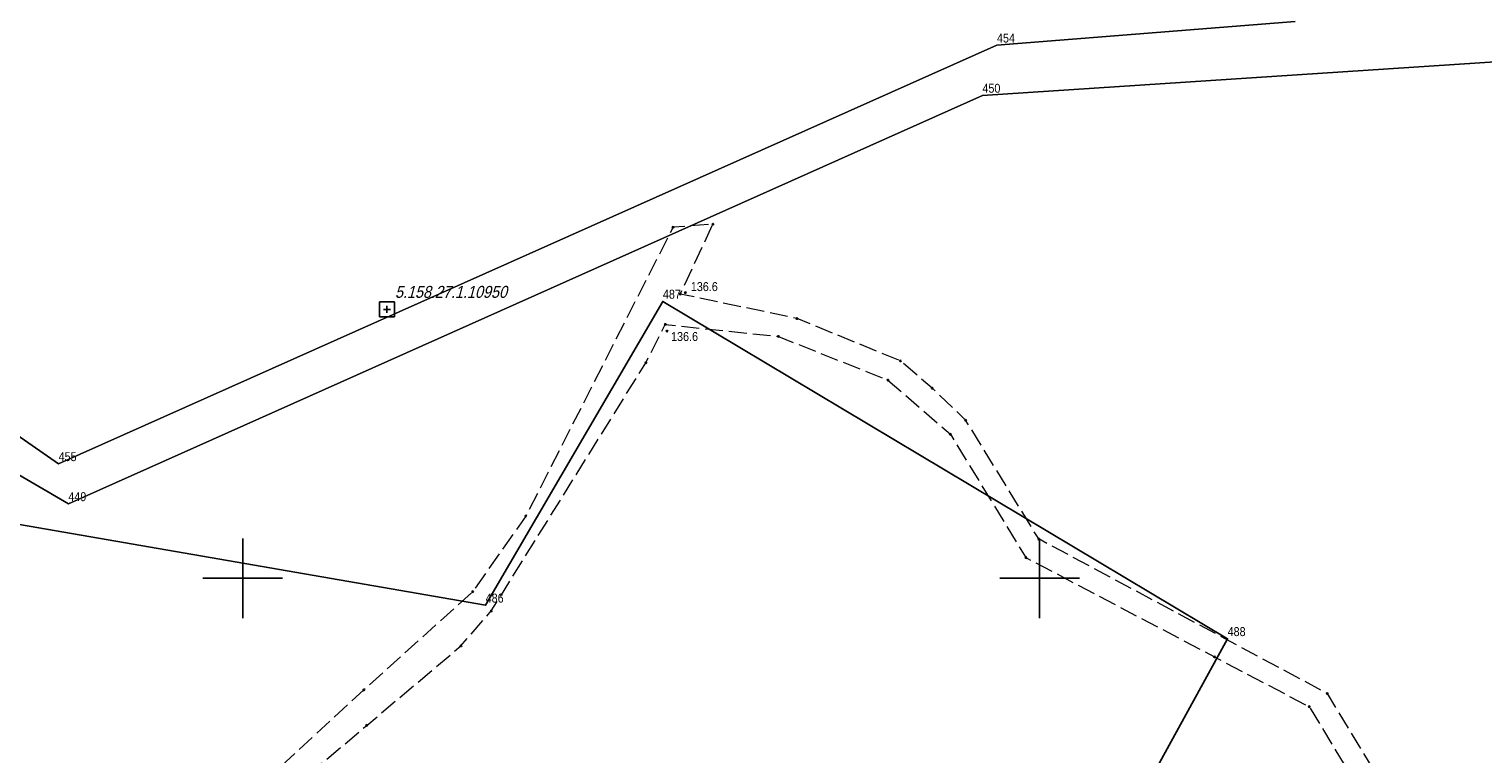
# Model space of a CAD drawing. Header units: metres. Extents: x 5548743 to 5556416, y 5707500 to 5714000.
# Tile 101 of 244: x 5552573 to 5552756, y 5711278 to 5711369. Entities that reach past the tile are written whole.
import ezdxf
from ezdxf.enums import TextEntityAlignment as Align

# ---------------------------------------------------------------- set-up
doc = ezdxf.new("R2010")
doc.units = ezdxf.units.M
doc.linetypes.add('2.25_0.75', pattern=[3, 2.25, -0.75])
doc.linetypes.add('219-1000', pattern=[0])
doc.layers.get('0').update_dxf_attribs({"color": 2, "lineweight": 5})
doc.styles.get("Standard").update_dxf_attribs({"font": 'Working1250', "width": 0.75})

# ---------------------------------------------------------------- blocks, each defined once
blk = doc.blocks.new('203')
at = {"linetype": 'Continuous', "lineweight": 0}
h = blk.add_hatch(color=0, dxfattribs=at)
edge = h.paths.add_edge_path()
edge.add_arc((0, 0), 0.09, 0, 360)
blk = doc.blocks.new('PW01')
at = {"linetype": 'Continuous', "lineweight": 13}
h = blk.add_hatch(color=0, dxfattribs=at)
edge = h.paths.add_edge_path()
edge.add_arc((0, 0), 0.18, 0, 360)
blk = doc.blocks.new('PIKIETAW1891')
at = {"color": 0}
blk.add_circle((0, 0), 0.09, dxfattribs=at)
blk = doc.blocks.new('OSSP')
at = {"color": 0}
for p, q in [((-0.939, 0.938), (-0.939, -0.938)), ((-0.939, 0.938), (-0.939, -0.938)), ((0.936, 0.938), (-0.939, 0.938)), ((0.936, 0.938), (-0.939, 0.938)), ((0.45, 0), (-0.45, 0)), ((0.45, 0), (-0.45, 0)), ((0, -0.45), (0, 0.45)), ((0, -0.45), (0, 0.45)), ((0.936, -0.938), (0.936, 0.938)), ((0.936, -0.938), (0.936, 0.938)), ((-0.939, -0.938), (0.936, -0.938)), ((-0.939, -0.938), (0.936, -0.938))]:
    blk.add_line(p, q, dxfattribs=at)
blk = doc.blocks.new('RAMKA1000K')
at = {"color": 0}
for p, q in [((600, 295), (600, 305)), ((700, 295), (700, 305)), ((595, 300), (605, 300)), ((695, 300), (705, 300))]:
    blk.add_line(p, q, dxfattribs=at)

msp = doc.modelspace()

# ---------------------------------------------------------------- linework, layer by layer
at = {"layer": '216-obręb ewidencyjny', "color": 7, "linetype": 'CONTINUOUS', "lineweight": 25, "flags": 128}
for points in [[(5552408.35, 5711282.97), (5552418.7, 5711333.31), (5552630.48, 5711296.61), (5552652.73, 5711334.79), (5552723.61, 5711292.4), (5552707.75, 5711263.47), (5552673.7, 5711220.96), (5552668.71, 5711163.97), (5552447.39, 5711155.21), (5552439.76, 5711197.02), (5552511.95, 5711230.73)], [(5552418.7, 5711333.31), (5552408.35, 5711282.97), (5552511.95, 5711230.73), (5552439.76, 5711197.02), (5552447.39, 5711155.21), (5552668.71, 5711163.97), (5552673.7, 5711220.96), (5552707.75, 5711263.47), (5552723.61, 5711292.4), (5552652.73, 5711334.79), (5552630.48, 5711296.61)]]:
    msp.add_lwpolyline(points, close=True, dxfattribs=at)
at = {"layer": '217-kontur klasyfikacyjny', "color": 3, "linetype": 'CONTINUOUS', "lineweight": 18, "flags": 128}
for points in [[(5552630.48, 5711296.61), (5552418.7, 5711333.31)], [(5552652.73, 5711334.79), (5552630.48, 5711296.61)], [(5552723.61, 5711292.4), (5552652.73, 5711334.79)], [(5552707.75, 5711263.47), (5552723.61, 5711292.4)]]:
    msp.add_lwpolyline(points, dxfattribs=at)
at = {"layer": '218-kontur użytku gruntowego', "color": 3, "linetype": 'CONTINUOUS', "lineweight": 18, "flags": 128}
for points in [[(5552732.07, 5711369.95), (5552694.66, 5711366.97)], [(5552694.66, 5711366.97), (5552732.07, 5711369.95)], [(5552694.66, 5711366.97), (5552576.88, 5711314.38)], [(5552576.88, 5711314.38), (5552694.66, 5711366.97)], [(5552692.83, 5711360.66), (5552757.83, 5711364.93)], [(5552757.83, 5711364.93), (5552692.83, 5711360.66)], [(5552578.1, 5711309.35), (5552692.83, 5711360.66)], [(5552692.83, 5711360.66), (5552578.1, 5711309.35)], [(5552576.88, 5711314.38), (5552544.65, 5711336.77)], [(5552544.65, 5711336.77), (5552576.88, 5711314.38)], [(5552630.48, 5711296.61), (5552418.7, 5711333.31)], [(5552418.7, 5711333.31), (5552630.48, 5711296.61)], [(5552652.73, 5711334.79), (5552630.48, 5711296.61)], [(5552630.48, 5711296.61), (5552652.73, 5711334.79)], [(5552723.61, 5711292.4), (5552652.73, 5711334.79)], [(5552652.73, 5711334.79), (5552723.61, 5711292.4)], [(5552541.04, 5711331.01), (5552578.1, 5711309.35)], [(5552578.1, 5711309.35), (5552541.04, 5711331.01)], [(5552707.75, 5711263.47), (5552723.61, 5711292.4)], [(5552723.61, 5711292.4), (5552707.75, 5711263.47)]]:
    msp.add_lwpolyline(points, dxfattribs=at)
at = {"layer": '219-działka ewidencyjna', "color": 7, "linetype": '219-1000', "lineweight": 18, "flags": 128}
for points in [[(5552694.66, 5711366.97), (5552732.07, 5711369.95)], [(5552694.66, 5711366.97), (5552576.88, 5711314.38)], [(5552757.83, 5711364.93), (5552692.83, 5711360.66)], [(5552692.83, 5711360.66), (5552578.1, 5711309.35)], [(5552544.65, 5711336.77), (5552576.88, 5711314.38)], [(5552418.7, 5711333.31), (5552630.48, 5711296.61)], [(5552630.48, 5711296.61), (5552652.73, 5711334.79)], [(5552652.73, 5711334.79), (5552723.61, 5711292.4)], [(5552541.04, 5711331.01), (5552578.1, 5711309.35)], [(5552707.75, 5711263.47), (5552723.61, 5711292.4)]]:
    msp.add_lwpolyline(points, dxfattribs=at)
at = {"layer": 'jezdnia', "color": 7, "linetype": '2.25_0.75', "lineweight": 18, "flags": 128}
msp.add_lwpolyline([(5552255.88, 5711162.93), (5552254.61, 5711158.51), (5552320.29, 5711149.26), (5552348.62, 5711156.63), (5552354.01, 5711158.15), (5552361.31, 5711160.11), (5552373.22, 5711162.44), (5552384.01, 5711166.66), (5552410.06, 5711177.05), (5552441.29, 5711191.72), (5552458.74, 5711200.63), (5552465.68, 5711204.44), (5552516.1, 5711227.26), (5552543.82, 5711239.46), (5552582.51, 5711257.71), (5552594, 5711263.25), (5552615.55, 5711281.52), (5552627.38, 5711291.51), (5552631.19, 5711295.9), (5552650.59, 5711327.07), (5552653.03, 5711331.89), (5552667.22, 5711330.38), (5552680.97, 5711324.89), (5552688.81, 5711318.09), (5552698.3, 5711302.59), (5552721.97, 5711290.12), (5552733.85, 5711283.87), (5552744.23, 5711266.62), (5552724.59, 5711252.67), (5552738.63, 5711243.07), (5552767.27, 5711201.76), (5552800.23, 5711136.86), (5552809.72, 5711118.55), (5552812.18, 5711118.73), (5552769.49, 5711202.88), (5552741.96, 5711244.52), (5552728.53, 5711252.69), (5552747.72, 5711266.48), (5552736.13, 5711285.52), (5552699.9, 5711304.94), (5552690.73, 5711319.86), (5552686.53, 5711323.88), (5552682.54, 5711327.31), (5552669.56, 5711332.63), (5552654.91, 5711335.71), (5552659.01, 5711344.48), (5552654, 5711344.1), (5552635.52, 5711307.81), (5552628.86, 5711298.32), (5552615.18, 5711285.97), (5552602.57, 5711274.34), (5552591.22, 5711265.73), (5552582.44, 5711261.42), (5552539.52, 5711241.92), (5552512.74, 5711230.05), (5552439.01, 5711197.33), (5552424.54, 5711187.88), (5552406.6, 5711179.25), (5552376, 5711168.25), (5552369.46, 5711165.94), (5552357.84, 5711163.72), (5552320.38, 5711152.85)], close=True, dxfattribs=at)

# ---------------------------------------------------------------- block references
at = {"layer": '203-punkt graniczny', "color": 7, "linetype": 'CONTINUOUS', "lineweight": 18}
for p in [(5552694.66, 5711366.97), (5552692.83, 5711360.66), (5552652.73, 5711334.79), (5552576.88, 5711314.38), (5552578.1, 5711309.35), (5552630.48, 5711296.61), (5552723.61, 5711292.4)]:
    msp.add_blockref('203', p, dxfattribs=at)
at = {"layer": 'pikieta naturalna', "color": 7, "linetype": 'CONTINUOUS', "lineweight": 13}
for p in [(5552655.55, 5711335.89), (5552653.24, 5711331.05)]:
    msp.add_blockref('PW01', p, dxfattribs=at)
at = {"layer": 'Punkt roboczy BDOT GESUT K1', "color": 6, "linetype": 'CONTINUOUS', "lineweight": 18}
for p in [(5552654, 5711344.1), (5552659.01, 5711344.48), (5552654.91, 5711335.71), (5552655.55, 5711335.89), (5552653.03, 5711331.89), (5552669.56, 5711332.63), (5552653.24, 5711331.05), (5552667.22, 5711330.38), (5552650.59, 5711327.07), (5552682.54, 5711327.31), (5552680.97, 5711324.89), (5552686.53, 5711323.88), (5552690.73, 5711319.86), (5552688.81, 5711318.09), (5552635.52, 5711307.81), (5552699.9, 5711304.94), (5552698.3, 5711302.59), (5552628.86, 5711298.32), (5552631.19, 5711295.9), (5552627.38, 5711291.51), (5552721.97, 5711290.12), (5552615.18, 5711285.97), (5552733.85, 5711283.87), (5552736.13, 5711285.52), (5552615.55, 5711281.52)]:
    msp.add_blockref('PIKIETAW1891', p, dxfattribs=at)
at = {"layer": 'Szczegółowa osnowa geodezyjna pozioma', "color": 7, "linetype": 'CONTINUOUS', "lineweight": 13}
msp.add_blockref('OSSP', (5552618.092, 5711333.778), dxfattribs=at)
at = {"layer": 'Wstawianie ramki sekcyjnej z opisem', "color": 7, "linetype": 'CONTINUOUS', "lineweight": 13}
msp.add_blockref('RAMKA1000K', (5552000, 5711000), dxfattribs=at)
msp.add_blockref('RAMKA1000K', (5552000, 5711000), dxfattribs=at)
msp.add_blockref('RAMKA1000K', (5552000, 5711000), dxfattribs=at)
msp.add_blockref('RAMKA1000K', (5552000, 5711000), dxfattribs=at)

# ---------------------------------------------------------------- texts
at = {"layer": '203-punkt graniczny-Atr103', "color": 7, "width": 0.9}
for s, p in [('454', (5552694.66, 5711366.97)), ('454', (5552694.66, 5711366.97)), ('450', (5552692.83, 5711360.66)), ('450', (5552692.83, 5711360.66)), ('487', (5552652.73, 5711334.79)), ('487', (5552652.73, 5711334.79)), ('455', (5552576.88, 5711314.38)), ('455', (5552576.88, 5711314.38)), ('449', (5552578.1, 5711309.35)), ('449', (5552578.1, 5711309.35)), ('486', (5552630.48, 5711296.61)), ('486', (5552630.48, 5711296.61)), ('488', (5552723.61, 5711292.4)), ('488', (5552723.61, 5711292.4))]:
    msp.add_text(s, height=1.125, dxfattribs=at).set_placement(p, align=Align.BOTTOM_LEFT)
at = {"layer": 'pikieta naturalna-Atr2', "color": 7, "width": 0.9}
for p in [(5552656.23, 5711336.08), (5552653.75, 5711329.81)]:
    msp.add_text('136.6', height=1.125, dxfattribs=at).set_placement(p)
at = {"layer": 'Szczegółowa osnowa geodezyjna pozioma-Atr103', "color": 7, "oblique": 15, "width": 0.9}
msp.add_text('5.158.27.1.10950', height=1.5, dxfattribs=at).set_placement((5552619.092, 5711334.778), align=Align.BOTTOM_LEFT)

doc.saveas('drawing.dxf')
